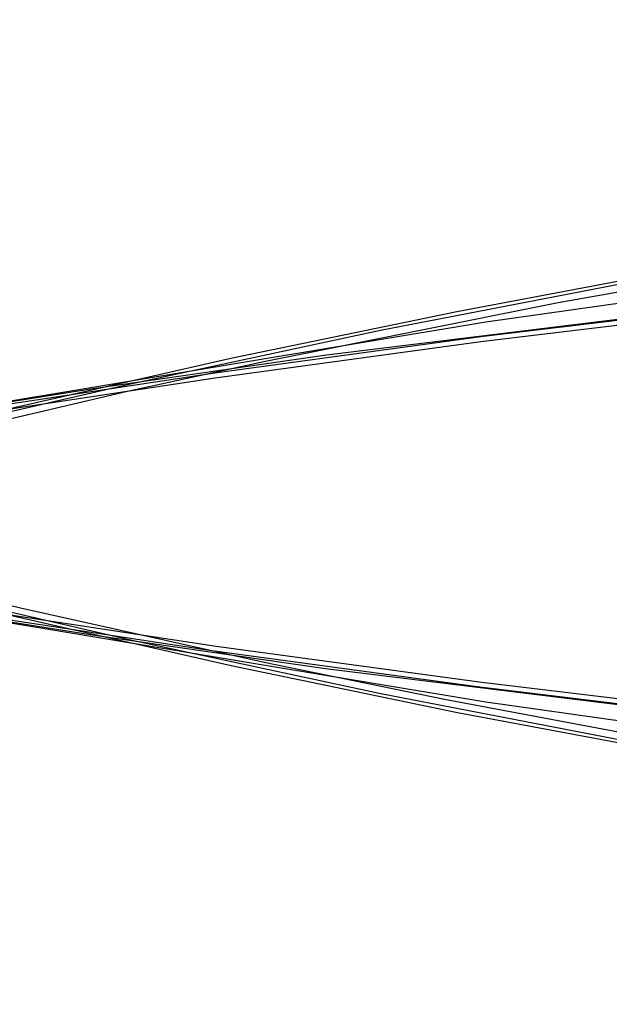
# Model space of a CAD drawing. Header units: millimetres. Extents: x -31.4 to 31.4, y -14.5 to -7.3.
# Tile 2 of 8: x -27.1 to -22.7, y -14.5 to -7.3. Entities that reach past the tile are written whole.
import ezdxf

# ---------------------------------------------------------------- set-up
doc = ezdxf.new("R2010")
doc.units = ezdxf.units.MM
doc.header["$MEASUREMENT"] = 0
doc.layers.add('Predefinito', color=5, linetype='Continuous')

msp = doc.modelspace()

# ---------------------------------------------------------------- linework, layer by layer
at = {"layer": 'Predefinito', "color": 9}
for points in [[(31.1314, -10.8848), (27.4005, -10.1696), (23.6429, -9.544), (19.7405, -8.9937), (15.8175, -8.5416), (11.8778, -8.1888), (7.9255, -7.9362), (3.9649, -7.7844), (0, -7.7337), (-3.9649, -7.7844), (-7.9255, -7.9362), (-11.8778, -8.1888), (-15.8175, -8.5416), (-19.7405, -8.9937), (-23.6429, -9.544), (-27.4005, -10.1696), (-31.1314, -10.8848)], [(-31.1314, -10.9827), (-27.4005, -11.6978), (-23.6429, -12.3235), (-19.7405, -12.8738), (-15.8175, -13.3259), (-11.8778, -13.6786), (-7.9255, -13.9312), (-3.9649, -14.0831), (0, -14.1337), (3.9649, -14.0831), (7.9255, -13.9312), (11.8778, -13.6786), (15.8175, -13.3259), (19.7405, -12.8738), (23.6429, -12.3235), (27.4005, -11.6978), (31.1314, -10.9827)]]:
    msp.add_lwpolyline(points, dxfattribs=at)
at = {"layer": 'Predefinito', "color": 9, "extrusion": (-0.00777, 0.998627, -0.051808)}
msp.add_lwpolyline([(24.1128, 1.3215), (22.9714, 8.9217)], dxfattribs=at)
at = {"layer": 'Predefinito', "color": 9, "extrusion": (0.968224, 0.197748, -0.153094)}
msp.add_lwpolyline([(-4.5739, 5.61), (-4.5727, 5.6107), (-4.5715, 5.6114), (-4.5702, 5.612), (-4.5689, 5.6126), (-4.5676, 5.6132), (-4.5662, 5.6138), (-4.5648, 5.6143), (-4.5633, 5.6148), (-4.5619, 5.6153), (-4.5604, 5.6157), (-4.5588, 5.6161), (-4.5572, 5.6164), (-4.5556, 5.6167), (-4.554, 5.6169), (-4.5523, 5.6171), (-4.5507, 5.6172), (-4.549, 5.6173), (-4.5472, 5.6173), (-4.5455, 5.6172), (-4.5446, 5.6172), (-4.5438, 5.6171), (-4.5429, 5.617), (-4.542, 5.6169), (-4.5411, 5.6168), (-4.5403, 5.6167), (-4.5394, 5.6166), (-4.5385, 5.6164), (-4.5376, 5.6162), (-4.5367, 5.616), (-4.5359, 5.6158), (-4.535, 5.6156), (-4.5341, 5.6154), (-4.5332, 5.6151), (-4.5324, 5.6148), (-4.5315, 5.6145), (-4.5307, 5.6142), (-4.5298, 5.6139), (-4.529, 5.6136), (-4.5281, 5.6132), (-4.5273, 5.6128), (-4.5264, 5.6125), (-4.5256, 5.6121), (-4.5248, 5.6116), (-4.524, 5.6112), (-4.5232, 5.6108), (-4.5224, 5.6103), (-4.5216, 5.6098), (-4.5208, 5.6093), (-4.5201, 5.6088), (-4.5193, 5.6083), (-4.5185, 5.6078), (-4.5178, 5.6072), (-4.5171, 5.6067), (-4.5164, 5.6061), (-4.5157, 5.6055), (-4.515, 5.6049), (-4.5143, 5.6043), (-4.5136, 5.6037), (-4.513, 5.6031), (-4.5123, 5.6025), (-4.5117, 5.6018), (-4.5111, 5.6012), (-4.5105, 5.6005), (-4.5099, 5.5998), (-4.5093, 5.5991), (-4.5088, 5.5984), (-4.5082, 5.5977), (-4.5077, 5.597), (-4.5072, 5.5963), (-4.5067, 5.5956), (-4.5062, 5.5949), (-4.5053, 5.5934), (-4.5044, 5.592), (-4.5036, 5.5905), (-4.5028, 5.589), (-4.5021, 5.5874), (-4.5015, 5.5859), (-4.5009, 5.5844), (-4.5004, 5.5829), (-4.4999, 5.5814), (-4.4995, 5.5798), (-4.4991, 5.5783), (-4.4988, 5.5768), (-4.4985, 5.5754), (-4.4983, 5.5739), (-4.4981, 5.5724), (-4.498, 5.571), (-4.4979, 5.5696), (-4.4979, 5.5682), (-4.4979, 5.5668)], dxfattribs=at)
at = {"layer": 'Predefinito', "color": 9, "extrusion": (0.981559, 0.125598, -0.144109)}
msp.add_lwpolyline([(-6.603, -1.865), (-6.602, -1.865), (-6.6009, -1.8649), (-6.5998, -1.8648), (-6.5987, -1.8647), (-6.5976, -1.8646), (-6.5965, -1.8644), (-6.5953, -1.8642), (-6.5942, -1.864), (-6.5931, -1.8638), (-6.592, -1.8635), (-6.5909, -1.8632), (-6.5897, -1.8629), (-6.5886, -1.8626), (-6.5875, -1.8622), (-6.5864, -1.8618), (-6.5853, -1.8614), (-6.5841, -1.8609), (-6.583, -1.8604), (-6.582, -1.8599), (-6.5809, -1.8593), (-6.5798, -1.8588), (-6.5787, -1.8582), (-6.5777, -1.8575), (-6.5766, -1.8569), (-6.5756, -1.8562), (-6.5746, -1.8555), (-6.5736, -1.8547), (-6.5726, -1.854), (-6.5717, -1.8532), (-6.5707, -1.8524), (-6.5698, -1.8515), (-6.5689, -1.8507), (-6.568, -1.8498), (-6.5672, -1.8489), (-6.5664, -1.8479), (-6.5655, -1.847), (-6.5648, -1.846), (-6.564, -1.845), (-6.5633, -1.8441), (-6.5626, -1.843), (-6.5619, -1.842), (-6.5612, -1.841), (-6.5606, -1.8399), (-6.56, -1.8389), (-6.5595, -1.8378), (-6.5589, -1.8367), (-6.5584, -1.8356), (-6.5579, -1.8345), (-6.5575, -1.8334), (-6.557, -1.8323), (-6.5567, -1.8312), (-6.5563, -1.8301), (-6.5559, -1.8289), (-6.5556, -1.8278), (-6.5554, -1.8267), (-6.5551, -1.8256), (-6.5549, -1.8245), (-6.5547, -1.8233), (-6.5545, -1.8222), (-6.5543, -1.8211), (-6.5542, -1.82), (-6.5541, -1.8189), (-6.554, -1.8179), (-6.554, -1.8168)], dxfattribs=at)
at = {"layer": 'Predefinito', "color": 9, "extrusion": (0.960671, 0.217984, -0.172028)}
msp.add_lwpolyline([(-3.9889, 5.0572), (-3.9877, 5.0578), (-3.9865, 5.0583), (-3.9852, 5.0589), (-3.9839, 5.0594), (-3.9826, 5.0598), (-3.9812, 5.0603), (-3.9799, 5.0607), (-3.9784, 5.0611), (-3.977, 5.0614), (-3.9755, 5.0617), (-3.974, 5.062), (-3.9725, 5.0622), (-3.9709, 5.0623), (-3.9694, 5.0625), (-3.9678, 5.0625), (-3.9662, 5.0626), (-3.9645, 5.0625), (-3.9629, 5.0624), (-3.9613, 5.0623), (-3.9596, 5.0621), (-3.958, 5.0618), (-3.9563, 5.0615), (-3.9547, 5.0612), (-3.953, 5.0607), (-3.9514, 5.0603), (-3.9498, 5.0597), (-3.9481, 5.0591), (-3.9465, 5.0585), (-3.945, 5.0577), (-3.9434, 5.057), (-3.9419, 5.0562), (-3.9404, 5.0553), (-3.9389, 5.0543), (-3.9375, 5.0534), (-3.9361, 5.0523), (-3.9347, 5.0513), (-3.9334, 5.0502), (-3.9321, 5.049), (-3.9309, 5.0478), (-3.9297, 5.0466), (-3.9286, 5.0453), (-3.9275, 5.044), (-3.9265, 5.0427), (-3.9255, 5.0413), (-3.9246, 5.04), (-3.9237, 5.0386), (-3.9228, 5.0372), (-3.9221, 5.0357), (-3.9213, 5.0343), (-3.9207, 5.0329), (-3.9201, 5.0314), (-3.9195, 5.03), (-3.919, 5.0285), (-3.9185, 5.0271), (-3.9181, 5.0256), (-3.9177, 5.0242), (-3.9174, 5.0227), (-3.9171, 5.0213), (-3.9169, 5.0199), (-3.9167, 5.0185), (-3.9166, 5.0171), (-3.9165, 5.0157), (-3.9164, 5.0144), (-3.9164, 5.013)], dxfattribs=at)
at = {"layer": 'Predefinito', "color": 9, "extrusion": (0, 1, 0)}
for points in [[(31.4035, 3.0395), (26.2198, 2.1084), (21.0088, 1.3453), (15.7758, 0.751), (10.5264, 0.326), (5.2659, 0.0708), (0, -0.0142), (-5.2659, 0.0708), (-10.5264, 0.326), (-15.7758, 0.751), (-21.0088, 1.3453), (-26.2198, 2.1084), (-31.4035, 3.0395)], [(29.8301, 10.789), (26.4017, 9.837), (22.943, 9.0016), (19.458, 8.2837), (15.9507, 7.6842), (12.4251, 7.2038), (8.8852, 6.843), (5.3352, 6.6022), (1.7791, 6.4818), (-1.7791, 6.4818), (-5.3352, 6.6022), (-8.8852, 6.843), (-12.4251, 7.2038), (-15.9507, 7.6842), (-19.458, 8.2837), (-22.943, 9.0016), (-26.4017, 9.837), (-29.8301, 10.789)]]:
    msp.add_lwpolyline(points, dxfattribs=at)
at = {"layer": 'Predefinito', "color": 9, "extrusion": (0.960665, -0.217999, -0.172045)}
msp.add_lwpolyline([(-17.3368, 5.8892), (-17.338, 5.8898), (-17.3392, 5.8904), (-17.3405, 5.8909), (-17.3418, 5.8914), (-17.3431, 5.8919), (-17.3445, 5.8923), (-17.3459, 5.8928), (-17.3473, 5.8931), (-17.3488, 5.8935), (-17.3502, 5.8938), (-17.3517, 5.894), (-17.3533, 5.8942), (-17.3548, 5.8944), (-17.3564, 5.8945), (-17.358, 5.8946), (-17.3596, 5.8946), (-17.3612, 5.8946), (-17.3628, 5.8945), (-17.3645, 5.8944), (-17.3661, 5.8942), (-17.3678, 5.8939), (-17.3694, 5.8936), (-17.3711, 5.8932), (-17.3727, 5.8928), (-17.3743, 5.8923), (-17.376, 5.8918), (-17.3776, 5.8912), (-17.3792, 5.8905), (-17.3808, 5.8898), (-17.3823, 5.889), (-17.3838, 5.8882), (-17.3853, 5.8873), (-17.3868, 5.8864), (-17.3882, 5.8854), (-17.3896, 5.8844), (-17.391, 5.8833), (-17.3923, 5.8822), (-17.3936, 5.8811), (-17.3948, 5.8799), (-17.396, 5.8786), (-17.3971, 5.8774), (-17.3982, 5.8761), (-17.3993, 5.8747), (-17.4002, 5.8734), (-17.4012, 5.872), (-17.4021, 5.8706), (-17.4029, 5.8692), (-17.4037, 5.8678), (-17.4044, 5.8664), (-17.4051, 5.8649), (-17.4057, 5.8635), (-17.4062, 5.862), (-17.4068, 5.8606), (-17.4072, 5.8591), (-17.4076, 5.8577), (-17.408, 5.8562), (-17.4083, 5.8548), (-17.4086, 5.8534), (-17.4088, 5.852), (-17.409, 5.8505), (-17.4092, 5.8492), (-17.4093, 5.8478), (-17.4093, 5.8464), (-17.4094, 5.8451)], dxfattribs=at)
at = {"layer": 'Predefinito', "color": 9, "extrusion": (0.981509, -0.125798, -0.144271)}
msp.add_lwpolyline([(-15.0921, -1.4682), (-15.0932, -1.4681), (-15.0943, -1.4681), (-15.0954, -1.468), (-15.0965, -1.4679), (-15.0976, -1.4678), (-15.0987, -1.4676), (-15.0998, -1.4674), (-15.1009, -1.4672), (-15.1021, -1.467), (-15.1032, -1.4667), (-15.1043, -1.4664), (-15.1054, -1.4661), (-15.1066, -1.4657), (-15.1077, -1.4654), (-15.1088, -1.465), (-15.1099, -1.4645), (-15.111, -1.4641), (-15.1121, -1.4636), (-15.1132, -1.4631), (-15.1143, -1.4625), (-15.1154, -1.4619), (-15.1164, -1.4613), (-15.1175, -1.4607), (-15.1185, -1.46), (-15.1195, -1.4593), (-15.1206, -1.4586), (-15.1216, -1.4579), (-15.1225, -1.4571), (-15.1235, -1.4563), (-15.1244, -1.4555), (-15.1253, -1.4547), (-15.1262, -1.4538), (-15.1271, -1.4529), (-15.128, -1.452), (-15.1288, -1.4511), (-15.1296, -1.4502), (-15.1304, -1.4492), (-15.1312, -1.4482), (-15.1319, -1.4472), (-15.1326, -1.4462), (-15.1333, -1.4452), (-15.1339, -1.4441), (-15.1345, -1.4431), (-15.1351, -1.442), (-15.1357, -1.4409), (-15.1362, -1.4398), (-15.1368, -1.4388), (-15.1372, -1.4377), (-15.1377, -1.4366), (-15.1381, -1.4354), (-15.1385, -1.4343), (-15.1389, -1.4332), (-15.1392, -1.4321), (-15.1395, -1.431), (-15.1398, -1.4298), (-15.1401, -1.4287), (-15.1403, -1.4276), (-15.1405, -1.4265), (-15.1407, -1.4254), (-15.1408, -1.4243), (-15.1409, -1.4232), (-15.141, -1.4221), (-15.1411, -1.421), (-15.1412, -1.4199)], dxfattribs=at)
at = {"layer": 'Predefinito', "color": 9, "extrusion": (0.968226, -0.197741, -0.153089)}
msp.add_lwpolyline([(-16.8511, 6.28), (-16.8523, 6.2807), (-16.8535, 6.2814), (-16.8548, 6.282), (-16.8561, 6.2827), (-16.8574, 6.2833), (-16.8588, 6.2838), (-16.8602, 6.2844), (-16.8617, 6.2849), (-16.8631, 6.2853), (-16.8647, 6.2857), (-16.8662, 6.2861), (-16.8678, 6.2864), (-16.8694, 6.2867), (-16.871, 6.2869), (-16.8727, 6.2871), (-16.8744, 6.2872), (-16.8761, 6.2873), (-16.8778, 6.2873), (-16.8795, 6.2873), (-16.8804, 6.2872), (-16.8812, 6.2871), (-16.8821, 6.2871), (-16.883, 6.287), (-16.8839, 6.2869), (-16.8848, 6.2867), (-16.8856, 6.2866), (-16.8865, 6.2864), (-16.8874, 6.2862), (-16.8883, 6.2861), (-16.8891, 6.2858), (-16.89, 6.2856), (-16.8909, 6.2854), (-16.8918, 6.2851), (-16.8926, 6.2848), (-16.8935, 6.2846), (-16.8944, 6.2843), (-16.8952, 6.2839), (-16.8961, 6.2836), (-16.8969, 6.2832), (-16.8977, 6.2829), (-16.8986, 6.2825), (-16.8994, 6.2821), (-16.9002, 6.2817), (-16.901, 6.2812), (-16.9018, 6.2808), (-16.9026, 6.2803), (-16.9034, 6.2798), (-16.9042, 6.2794), (-16.905, 6.2789), (-16.9057, 6.2783), (-16.9065, 6.2778), (-16.9072, 6.2773), (-16.9079, 6.2767), (-16.9086, 6.2761), (-16.9093, 6.2756), (-16.91, 6.275), (-16.9107, 6.2744), (-16.9114, 6.2737), (-16.912, 6.2731), (-16.9127, 6.2725), (-16.9133, 6.2718), (-16.9139, 6.2712), (-16.9145, 6.2705), (-16.9151, 6.2698), (-16.9157, 6.2692), (-16.9162, 6.2685), (-16.9168, 6.2678), (-16.9173, 6.2671), (-16.9178, 6.2664), (-16.9183, 6.2656), (-16.9188, 6.2649), (-16.9198, 6.2635), (-16.9206, 6.262), (-16.9214, 6.2605), (-16.9222, 6.259), (-16.9229, 6.2575), (-16.9235, 6.2559), (-16.9241, 6.2544), (-16.9246, 6.2529), (-16.9251, 6.2514), (-16.9255, 6.2499), (-16.9259, 6.2484), (-16.9262, 6.2469), (-16.9265, 6.2454), (-16.9267, 6.2439), (-16.9269, 6.2425), (-16.927, 6.241), (-16.9271, 6.2396), (-16.9271, 6.2382), (-16.9271, 6.2368)], dxfattribs=at)
at = {"layer": 'Predefinito', "color": 9, "extrusion": (0.00777, 0.998627, 0.051808)}
msp.add_lwpolyline([(23.9427, 2.4544), (22.8012, 10.0545)], dxfattribs=at)
at = {"layer": 'Predefinito', "color": 9}
for points in [[(-29.8572, -10.8855, 10.7437), (-29.5498, -10.7991, 10.656), (-29.2286, -10.7109, 10.5707), (-28.5507, -10.5308, 10.4065), (-27.8337, -10.3485, 10.2499), (-27.0842, -10.1661, 10.0997), (-25.5099, -9.8079, 9.8155), (-23.8562, -9.465, 9.5489), (-22.136, -9.1417, 9.2967), (-20.359, -8.8412, 9.0582), (-18.5294, -8.5652, 8.8334), (-16.6508, -8.3149, 8.6232), (-14.7197, -8.0907, 8.4288), (-12.7389, -7.8937, 8.2524), (-10.7082, -7.7246, 8.0963), (-8.6344, -7.5845, 7.9634), (-6.5185, -7.4742, 7.8563), (-4.3674, -7.3945, 7.7775), (-2.1907, -7.3463, 7.7292), (-0.0028, -7.3302, 7.713), (2.1879, -7.3463, 7.7292)], [(-29.8434, -10.8992, 10.7773), (-29.4016, -10.7774, 10.6548), (-28.9557, -10.6579, 10.5423), (-28.0568, -10.4267, 10.3388), (-27.1522, -10.206, 10.1558), (-26.2431, -9.9953, 9.9873), (-24.4135, -9.6027, 9.681), (-22.5711, -9.2468, 9.4048), (-20.7177, -8.926, 9.1519), (-18.8548, -8.6387, 8.9197), (-16.987, -8.3841, 8.7077), (-15.1156, -8.1607, 8.5157), (-13.2399, -7.967, 8.344), (-11.3606, -7.8018, 8.1931), (-9.4773, -7.6638, 8.0638), (-7.5903, -7.5521, 7.9568), (-5.6995, -7.466, 7.8726), (-3.8049, -7.4049, 7.812), (-1.9071, -7.3683, 7.7754), (-0.0095, -7.356, 7.7631), (1.8873, -7.368, 7.7752)], [(-29.8301, -10.9337, 10.789), (-29.3172, -10.7958, 10.6461), (-28.632, -10.6175, 10.4764), (-27.6785, -10.3802, 10.2674), (-26.2661, -10.0502, 9.9953), (-25.2685, -9.8321, 9.8216), (-23.1161, -9.4008, 9.483), (-20.9235, -9.0135, 9.1764), (-19.4637, -8.7831, 8.99), (-16.6867, -8.401, 8.6711), (-14.4513, -8.144, 8.4476), (-13.2514, -8.0235, 8.3398), (-10.7269, -7.808, 8.1417), (-8.0984, -7.6355, 7.9777), (-5.4262, -7.5117, 7.8567), (-2.732, -7.4372, 7.7825), (-0.0119, -7.4121, 7.7573), (2.6874, -7.4364, 7.7817)], [(31.4033, -10.8847, 3.0904), (29.8296, -10.5846, 2.7887), (28.2093, -10.3019, 2.4948), (26.5387, -10.0363, 2.2096), (24.8166, -9.788, 1.9342), (21.2094, -9.3442, 1.4185), (17.3746, -8.9724, 0.9604), (13.3058, -8.6758, 0.5748), (9.0223, -8.4588, 0.28), (4.564, -8.3259, 0.0937), (0.0063, -8.2809, 0.0296), (-4.5519, -8.3256, 0.0933), (-9.0109, -8.4583, 0.2794), (-13.2987, -8.6754, 0.5742), (-17.3715, -8.9722, 0.96), (-21.2037, -9.3436, 1.4178), (-24.8086, -9.7869, 1.933), (-26.5329, -10.0354, 2.2086), (-28.2055, -10.3013, 2.4942), (-29.8278, -10.5843, 2.7884), (-31.4033, -10.8847, 3.0904)], [(31.4073, -10.899, 3.0551), (29.4978, -10.5386, 2.6917), (27.5776, -10.2129, 2.3499), (25.6472, -9.9194, 2.0302), (23.7067, -9.6559, 1.7328), (21.7566, -9.4206, 1.4579), (19.7971, -9.2116, 1.2059), (15.8563, -8.8666, 0.7719), (11.9023, -8.6107, 0.4337), (7.937, -8.4344, 0.1918), (3.9616, -8.3312, 0.0465), (-0.0104, -8.2974, -0.0017), (-3.9751, -8.3315, 0.0468), (-7.9325, -8.4342, 0.1916), (-11.8825, -8.6096, 0.4323), (-15.8248, -8.8642, 0.7689), (-19.7591, -9.2078, 1.2012), (-21.723, -9.4168, 1.4534), (-23.6795, -9.6525, 1.7288), (-25.6266, -9.9164, 2.0269), (-27.5638, -10.2107, 2.3476), (-29.4908, -10.5374, 2.6904), (-31.4073, -10.899, 3.0551)], [(-31.4035, -10.9337, 3.0395), (-29.4881, -10.5721, 2.6753), (-27.56, -10.2449, 2.3326), (-25.6228, -9.9505, 2.0122), (-23.6802, -9.6869, 1.715), (-21.729, -9.4517, 1.4406), (-19.7716, -9.243, 1.1893), (-15.8415, -8.8991, 0.7574), (-11.8948, -8.6437, 0.4203), (-7.9367, -8.4676, 0.1791), (-3.9705, -8.3645, 0.0341), (-0.0009, -8.3306, -0.0142), (3.966, -8.3644, 0.034), (7.9293, -8.4674, 0.1787), (11.8898, -8.6434, 0.42), (15.8388, -8.8989, 0.7571), (19.7667, -9.2425, 1.1887), (21.7229, -9.451, 1.4397), (23.673, -9.686, 1.714), (25.6174, -9.9497, 2.0114), (27.5564, -10.2444, 2.3319), (29.4863, -10.5717, 2.6749), (31.4035, -10.9337, 3.0395)], [(31.4035, -10.9337, 3.0395), (29.4881, -11.2954, 2.6753), (27.56, -11.6225, 2.3326), (25.6228, -11.917, 2.0122), (23.6802, -12.1805, 1.715), (21.729, -12.4158, 1.4406), (19.7716, -12.6244, 1.1893), (15.8415, -12.9683, 0.7574), (11.8948, -13.2238, 0.4203), (7.9367, -13.3998, 0.1791), (3.9705, -13.5029, 0.0341), (0.0009, -13.5369, -0.0142), (-3.966, -13.503, 0.034), (-7.9293, -13.4001, 0.1787), (-11.8898, -13.224, 0.42), (-15.8388, -12.9685, 0.7571), (-19.7667, -12.6249, 1.1887), (-21.7229, -12.4165, 1.4397), (-23.673, -12.1814, 1.714), (-25.6174, -11.9177, 2.0114), (-27.5564, -11.6231, 2.3319), (-29.4863, -11.2957, 2.6749), (-31.4035, -10.9337, 3.0395)], [(0.0119, -14.4554, 7.7573), (-2.6874, -14.431, 7.7817), (-5.379, -14.3575, 7.855), (-8.0551, -14.2344, 7.9754), (-10.6948, -14.0619, 8.1394), (-13.2248, -13.8465, 8.3375), (-15.5823, -13.5989, 8.557), (-17.6785, -13.3382, 8.7798), (-19.4524, -13.0861, 8.9886), (-22.1161, -12.6496, 9.3389), (-23.9463, -12.3065, 9.6086), (-25.2665, -12.0358, 9.8213), (-27.047, -11.6379, 10.1412), (-28.1967, -11.3598, 10.3778), (-28.6312, -11.2501, 10.4762), (-29.3169, -11.0717, 10.646), (-29.8301, -10.9337, 10.789)], [(-31.4073, -10.9684, 3.0551), (-29.4978, -11.3288, 2.6917), (-27.5776, -11.6546, 2.3499), (-25.6472, -11.9481, 2.0302), (-23.7067, -12.2115, 1.7328), (-21.7566, -12.4469, 1.4579), (-19.7971, -12.6559, 1.2059), (-15.8563, -13.0009, 0.7719), (-11.9023, -13.2568, 0.4337), (-7.937, -13.4331, 0.1918), (-3.9616, -13.5362, 0.0465), (0.0104, -13.57, -0.0017), (3.9751, -13.536, 0.0468), (7.9325, -13.4332, 0.1916), (11.8825, -13.2579, 0.4323), (15.8248, -13.0033, 0.7689), (19.7591, -12.6597, 1.2012), (21.723, -12.4507, 1.4534), (23.6795, -12.215, 1.7288), (25.6266, -11.9511, 2.0269), (27.5638, -11.6568, 2.3476), (29.4908, -11.3301, 2.6904), (31.4073, -10.9684, 3.0551)], [(-31.4033, -10.9828, 3.0904), (-29.8296, -11.2828, 2.7887), (-28.2093, -11.5656, 2.4948), (-26.5387, -11.8312, 2.2096), (-24.8166, -12.0794, 1.9342), (-21.2094, -12.5233, 1.4185), (-17.3746, -12.895, 0.9604), (-13.3058, -13.1917, 0.5748), (-9.0223, -13.4087, 0.28), (-4.564, -13.5416, 0.0937), (-0.0063, -13.5865, 0.0296), (4.5519, -13.5418, 0.0933), (9.0109, -13.4091, 0.2794), (13.2987, -13.1921, 0.5742), (17.3715, -12.8953, 0.96), (21.2037, -12.5239, 1.4178), (24.8086, -12.0805, 1.933), (26.5329, -11.832, 2.2086), (28.2055, -11.5662, 2.4942), (29.8278, -11.2832, 2.7884), (31.4033, -10.9828, 3.0904)], [(0.0028, -14.5373, 7.713), (-2.1879, -14.5212, 7.7292), (-4.3674, -14.4729, 7.7775), (-6.5212, -14.3932, 7.8564), (-8.6397, -14.2826, 7.9637), (-10.7099, -14.1428, 8.0964), (-12.7371, -13.9739, 8.2523), (-14.7146, -13.7773, 8.4283), (-16.6426, -13.5536, 8.6224), (-18.522, -13.3033, 8.8325), (-20.3525, -13.0273, 9.0574), (-22.1302, -12.7268, 9.2959), (-23.8512, -12.4035, 9.5481), (-25.5063, -12.0604, 9.8149), (-27.0819, -11.7019, 10.0993), (-27.832, -11.5194, 10.2496), (-28.5496, -11.3369, 10.4063), (-29.2281, -11.1567, 10.5705), (-29.5495, -11.0684, 10.6559), (-29.8572, -10.982, 10.7437)], [(0.0095, -14.5115, 7.7631), (-1.8873, -14.4995, 7.7752), (-3.7833, -14.4631, 7.8115), (-5.6785, -14.4023, 7.8718), (-7.5729, -14.3162, 7.9559), (-9.4649, -14.2045, 8.063), (-11.3522, -14.0664, 8.1925), (-13.2345, -13.901, 8.3435), (-15.1122, -13.7072, 8.5154), (-16.9846, -13.4837, 8.7074), (-18.8523, -13.2291, 8.9194), (-20.7145, -12.942, 9.1515), (-22.569, -12.621, 9.4045), (-24.4128, -12.2649, 9.6809), (-26.2444, -11.8719, 9.9875), (-27.1547, -11.6608, 10.1563), (-28.0598, -11.44, 10.3394), (-28.957, -11.2092, 10.5427), (-29.4018, -11.09, 10.6549), (-29.8434, -10.9682, 10.7773)]]:
    msp.add_polyline3d(points, dxfattribs=at)

doc.saveas('drawing.dxf')
